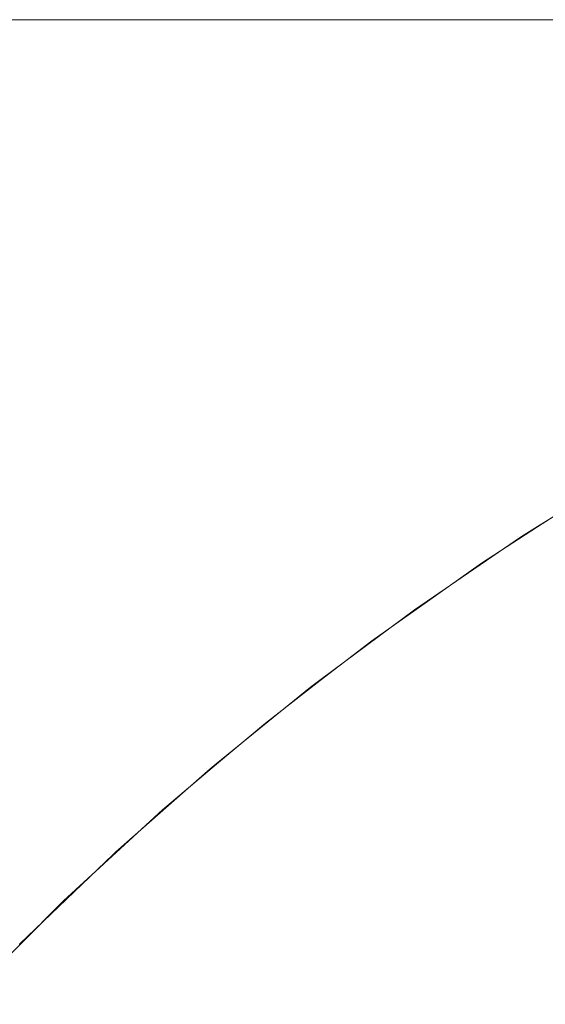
# Model space of a CAD drawing. Header units: centimetres. Extents: x -26 to 27.3, y -25.9 to -24.1.
# Tile 168 of 224: x 9.4119 to 9.4285, y -24.091 to -24.0599. Entities that reach past the tile are written whole.
import ezdxf

# ---------------------------------------------------------------- set-up
doc = ezdxf.new("R2010")
doc.units = ezdxf.units.CM
doc.header["$LTSCALE"] = 2.54
doc.layers.add('Lucido design-1', color=7, linetype='Continuous')

# ---------------------------------------------------------------- blocks, each defined once
blk = doc.blocks.new('Gruppo-7-1')
at = {"color": 7, "linetype": 'Continuous', "lineweight": 9}
for points, invisible_edges in [([(27.182518, -24.059935, 1182.325802), (27.182518, -24.059888, 1182.322727), (-25.917482, -24.059888, 1182.322727), (-25.917482, -24.059935, 1182.325802)], 8), ([(9.282518, -24.059888, 1182.122727), (-25.917482, -24.059888, 1182.322727), (27.182518, -24.059888, 1182.322727)], 9), ([(-25.917482, -24.059935, 1182.325802), (-25.917482, -24.060002, 1182.327088), (27.182518, -24.060002, 1182.327088), (27.182518, -24.059935, 1182.325802)], 10), ([(27.182518, -24.059888, 1182.322727), (9.291006, -24.059888, 1182.122547), (9.282518, -24.059888, 1182.122727)], 9), ([(9.299479, -24.059888, 1182.122007), (9.291006, -24.059888, 1182.122547), (27.182518, -24.059888, 1182.322727)], 10), ([(27.182518, -24.059888, 1182.322727), (9.307922, -24.059888, 1182.121107), (9.299479, -24.059888, 1182.122007)], 9), ([(27.182518, -24.059888, 1182.322727), (9.316318, -24.059888, 1182.11985), (9.307922, -24.059888, 1182.121107)], 9), ([(9.324654, -24.059888, 1182.118238), (9.316318, -24.059888, 1182.11985), (27.182518, -24.059888, 1182.322727)], 10), ([(27.182518, -24.059888, 1182.322727), (9.332914, -24.059888, 1182.116274), (9.324654, -24.059888, 1182.118238)], 9), ([(27.182518, -24.059888, 1182.322727), (9.341082, -24.059888, 1182.11396), (9.332914, -24.059888, 1182.116274)], 9), ([(9.349146, -24.059888, 1182.111303), (9.341082, -24.059888, 1182.11396), (27.182518, -24.059888, 1182.322727)], 10), ([(9.357089, -24.059888, 1182.108305), (9.349146, -24.059888, 1182.111303), (27.182518, -24.059888, 1182.322727)], 10), ([(27.182518, -24.059888, 1182.322727), (9.364898, -24.059888, 1182.104973), (9.357089, -24.059888, 1182.108305)], 9), ([(27.182518, -24.059888, 1182.322727), (9.372559, -24.059888, 1182.101312), (9.364898, -24.059888, 1182.104973)], 9), ([(9.380057, -24.059888, 1182.09733), (9.372559, -24.059888, 1182.101312), (27.182518, -24.059888, 1182.322727)], 10), ([(27.182518, -24.059888, 1182.322727), (9.387379, -24.059888, 1182.093033), (9.380057, -24.059888, 1182.09733)], 9), ([(9.394513, -24.059888, 1182.088429), (9.387379, -24.059888, 1182.093033), (27.182518, -24.059888, 1182.322727)], 10), ([(27.182518, -24.059888, 1182.322727), (9.401445, -24.059888, 1182.083527), (9.394513, -24.059888, 1182.088429)], 9), ([(9.408162, -24.059888, 1182.078334), (9.401445, -24.059888, 1182.083527), (27.182518, -24.059888, 1182.322727)], 10), ([(9.408162, -24.059888, 1182.078334), (9.414653, -24.059888, 1182.072862), (9.411772, -24.059983, 1182.069589), (9.405423, -24.059983, 1182.074942)], 14), ([(27.182518, -24.059888, 1182.322727), (9.414653, -24.059888, 1182.072862), (9.408162, -24.059888, 1182.078334)], 9), ([(9.414653, -24.059888, 1182.072862), (9.420906, -24.059888, 1182.067118), (9.417889, -24.059983, 1182.063971), (9.411772, -24.059983, 1182.069589)], 14), ([(9.420906, -24.059888, 1182.067118), (9.414653, -24.059888, 1182.072862), (27.182518, -24.059888, 1182.322727)], 10), ([(9.420906, -24.059888, 1182.067118), (9.426909, -24.059888, 1182.061115), (9.423762, -24.059983, 1182.058098), (9.417889, -24.059983, 1182.063971)], 14), ([(9.426909, -24.059888, 1182.061115), (9.420906, -24.059888, 1182.067118), (27.182518, -24.059888, 1182.322727)], 10), ([(9.426909, -24.059888, 1182.061115), (9.432652, -24.059888, 1182.054862), (9.42938, -24.059983, 1182.051982), (9.423762, -24.059983, 1182.058098)], 14), ([(27.182518, -24.059888, 1182.322727), (9.432652, -24.059888, 1182.054862), (9.426909, -24.059888, 1182.061115)], 9), ([(27.182518, -24.060149, 1182.329948), (27.182518, -24.060002, 1182.327088), (-25.917482, -24.060002, 1182.327088), (-25.917482, -24.060149, 1182.329948)], 10), ([(-25.917482, -24.060149, 1182.329948), (-25.917482, -24.060288, 1182.331441), (27.182518, -24.060288, 1182.331441), (27.182518, -24.060149, 1182.329948)], 10), ([(9.409042, -24.060249, 1182.066487), (9.41503, -24.060249, 1182.060987), (9.412183, -24.060686, 1182.058017), (9.406324, -24.060686, 1182.063398)], 15), ([(9.411772, -24.059983, 1182.069589), (9.417889, -24.059983, 1182.063971), (9.41503, -24.060249, 1182.060987), (9.409042, -24.060249, 1182.066487)], 15), ([(9.41503, -24.060249, 1182.060987), (9.420778, -24.060249, 1182.055239), (9.417808, -24.060686, 1182.052392), (9.412183, -24.060686, 1182.058017)], 15), ([(9.417889, -24.059983, 1182.063971), (9.423762, -24.059983, 1182.058098), (9.420778, -24.060249, 1182.055239), (9.41503, -24.060249, 1182.060987)], 15), ([(9.420778, -24.060249, 1182.055239), (9.426277, -24.060249, 1182.049251), (9.423189, -24.060686, 1182.046533), (9.417808, -24.060686, 1182.052392)], 15), ([(9.423762, -24.059983, 1182.058098), (9.42938, -24.059983, 1182.051982), (9.426277, -24.060249, 1182.049251), (9.420778, -24.060249, 1182.055239)], 15), ([(9.426277, -24.060249, 1182.049251), (9.431518, -24.060249, 1182.043036), (9.428317, -24.060686, 1182.040451), (9.423189, -24.060686, 1182.046533)], 15), ([(9.42938, -24.059983, 1182.051982), (9.434733, -24.059983, 1182.045632), (9.431518, -24.060249, 1182.043036), (9.426277, -24.060249, 1182.049251)], 15), ([(9.431518, -24.060249, 1182.043036), (9.43649, -24.060249, 1182.036604), (9.433182, -24.060686, 1182.034157), (9.428317, -24.060686, 1182.040451)], 15), ([(27.182518, -24.060535, 1182.334084), (27.182518, -24.060288, 1182.331441), (-25.917482, -24.060288, 1182.331441), (-25.917482, -24.060535, 1182.334084)], 10), ([(-25.917482, -24.060535, 1182.334084), (-25.917482, -24.060764, 1182.335777), (27.182518, -24.060764, 1182.335777), (27.182518, -24.060535, 1182.334084)], 10), ([(27.182518, -24.061093, 1182.338205), (27.182518, -24.060764, 1182.335777), (-25.917482, -24.060764, 1182.335777), (-25.917482, -24.061093, 1182.338205)], 10), ([(9.406324, -24.060686, 1182.063398), (9.412183, -24.060686, 1182.058017), (9.409353, -24.061292, 1182.055065), (9.403622, -24.061292, 1182.060328)], 15), ([(9.412183, -24.060686, 1182.058017), (9.417808, -24.060686, 1182.052392), (9.414855, -24.061292, 1182.049562), (9.409353, -24.061292, 1182.055065)], 15), ([(9.417808, -24.060686, 1182.052392), (9.423189, -24.060686, 1182.046533), (9.420119, -24.061292, 1182.043831), (9.414855, -24.061292, 1182.049562)], 15), ([(9.423189, -24.060686, 1182.046533), (9.428317, -24.060686, 1182.040451), (9.425135, -24.061292, 1182.037882), (9.420119, -24.061292, 1182.043831)], 15), ([(9.428317, -24.060686, 1182.040451), (9.433182, -24.060686, 1182.034157), (9.429894, -24.061292, 1182.031726), (9.425135, -24.061292, 1182.037882)], 15), ([(-25.917482, -24.061093, 1182.338205), (-25.917482, -24.061428, 1182.340088), (27.182518, -24.061428, 1182.340088), (27.182518, -24.061093, 1182.338205)], 10), ([(27.182518, -24.061823, 1182.342302), (27.182518, -24.061428, 1182.340088), (-25.917482, -24.061428, 1182.340088), (-25.917482, -24.061823, 1182.342302)], 10), ([(9.409353, -24.061292, 1182.055065), (9.414855, -24.061292, 1182.049562), (9.411926, -24.062065, 1182.046755), (9.406546, -24.062065, 1182.052135)], 15), ([(9.414855, -24.061292, 1182.049562), (9.420119, -24.061292, 1182.043831), (9.417074, -24.062065, 1182.041151), (9.411926, -24.062065, 1182.046755)], 15), ([(9.420119, -24.061292, 1182.043831), (9.425135, -24.061292, 1182.037882), (9.421978, -24.062065, 1182.035334), (9.417074, -24.062065, 1182.041151)], 15), ([(9.425135, -24.061292, 1182.037882), (9.429894, -24.061292, 1182.031726), (9.426632, -24.062065, 1182.029313), (9.421978, -24.062065, 1182.035334)], 15), ([(9.429894, -24.061292, 1182.031726), (9.434387, -24.061292, 1182.025373), (9.431026, -24.062065, 1182.023101), (9.426632, -24.062065, 1182.029313)], 15), ([(-25.917482, -24.061823, 1182.342302), (-25.917482, -24.06228, 1182.344366), (27.182518, -24.06228, 1182.344366), (27.182518, -24.061823, 1182.342302)], 10), ([(9.411926, -24.062065, 1182.046755), (9.417074, -24.062065, 1182.041151), (9.414057, -24.063005, 1182.038496), (9.409025, -24.063005, 1182.043974)], 15), ([(9.417074, -24.062065, 1182.041151), (9.421978, -24.062065, 1182.035334), (9.418852, -24.063005, 1182.032809), (9.414057, -24.063005, 1182.038496)], 15), ([(9.421978, -24.062065, 1182.035334), (9.426632, -24.062065, 1182.029313), (9.423401, -24.063005, 1182.026924), (9.418852, -24.063005, 1182.032809)], 15), ([(9.426632, -24.062065, 1182.029313), (9.431026, -24.062065, 1182.023101), (9.427696, -24.063005, 1182.020851), (9.423401, -24.063005, 1182.026924)], 15), ([(9.431026, -24.062065, 1182.023101), (9.435152, -24.062065, 1182.016707), (9.43173, -24.063005, 1182.014601), (9.427696, -24.063005, 1182.020851)], 15), ([(27.182518, -24.062723, 1182.346369), (27.182518, -24.06228, 1182.344366), (-25.917482, -24.06228, 1182.344366), (-25.917482, -24.062723, 1182.346369)], 10), ([(-25.917482, -24.062723, 1182.346369), (-25.917482, -24.063316, 1182.348604), (27.182518, -24.063316, 1182.348604), (27.182518, -24.062723, 1182.346369)], 10), ([(9.409025, -24.063005, 1182.043974), (9.414057, -24.063005, 1182.038496), (9.411075, -24.064108, 1182.035871), (9.406157, -24.064108, 1182.041225)], 15), ([(9.414057, -24.063005, 1182.038496), (9.418852, -24.063005, 1182.032809), (9.415761, -24.064108, 1182.030313), (9.411075, -24.064108, 1182.035871)], 15), ([(9.418852, -24.063005, 1182.032809), (9.423401, -24.063005, 1182.026924), (9.420207, -24.064108, 1182.024561), (9.415761, -24.064108, 1182.030313)], 15), ([(9.423401, -24.063005, 1182.026924), (9.427696, -24.063005, 1182.020851), (9.424405, -24.064108, 1182.018626), (9.420207, -24.064108, 1182.024561)], 15), ([(9.427696, -24.063005, 1182.020851), (9.43173, -24.063005, 1182.014601), (9.428347, -24.064108, 1182.012518), (9.424405, -24.064108, 1182.018626)], 15), ([(9.43173, -24.063005, 1182.014601), (9.435495, -24.063005, 1182.008185), (9.432026, -24.064108, 1182.006248), (9.428347, -24.064108, 1182.012518)], 15), ([(27.182518, -24.063793, 1182.350399), (27.182518, -24.063316, 1182.348604), (-25.917482, -24.063316, 1182.348604), (-25.917482, -24.063793, 1182.350399)], 10), ([(-25.917482, -24.063793, 1182.350399), (-25.917482, -24.064536, 1182.352792), (27.182518, -24.064536, 1182.352792), (27.182518, -24.063793, 1182.350399)], 10), ([(9.411075, -24.064108, 1182.035871), (9.415761, -24.064108, 1182.030313), (9.41271, -24.065374, 1182.02785), (9.408132, -24.065374, 1182.033281)], 15), ([(9.415761, -24.064108, 1182.030313), (9.420207, -24.064108, 1182.024561), (9.417055, -24.065374, 1182.02223), (9.41271, -24.065374, 1182.02785)], 15), ([(9.420207, -24.064108, 1182.024561), (9.424405, -24.064108, 1182.018626), (9.421156, -24.065374, 1182.01643), (9.417055, -24.065374, 1182.02223)], 15), ([(9.424405, -24.064108, 1182.018626), (9.428347, -24.064108, 1182.012518), (9.425008, -24.065374, 1182.010462), (9.421156, -24.065374, 1182.01643)], 15), ([(9.428347, -24.064108, 1182.012518), (9.432026, -24.064108, 1182.006248), (9.428604, -24.065374, 1182.004335), (9.425008, -24.065374, 1182.010462)], 15), ([(27.182518, -24.065031, 1182.354384), (27.182518, -24.064536, 1182.352792), (-25.917482, -24.064536, 1182.352792), (-25.917482, -24.065031, 1182.354384)], 10), ([(-25.917482, -24.065031, 1182.354384), (-25.917482, -24.065938, 1182.356922), (27.182518, -24.065938, 1182.356922), (27.182518, -24.065031, 1182.354384)], 10), ([(9.408132, -24.065374, 1182.033281), (9.41271, -24.065374, 1182.02785), (9.409706, -24.066798, 1182.025424), (9.405233, -24.066798, 1182.03073)], 15), ([(9.41271, -24.065374, 1182.02785), (9.417055, -24.065374, 1182.02223), (9.41395, -24.066798, 1182.019934), (9.409706, -24.066798, 1182.025424)], 15), ([(9.417055, -24.065374, 1182.02223), (9.421156, -24.065374, 1182.01643), (9.417957, -24.066798, 1182.014268), (9.41395, -24.066798, 1182.019934)], 15), ([(9.421156, -24.065374, 1182.01643), (9.425008, -24.065374, 1182.010462), (9.42172, -24.066798, 1182.008437), (9.417957, -24.066798, 1182.014268)], 15), ([(9.425008, -24.065374, 1182.010462), (9.428604, -24.065374, 1182.004335), (9.425232, -24.066798, 1182.002452), (9.42172, -24.066798, 1182.008437)], 15), ([(9.428604, -24.065374, 1182.004335), (9.431936, -24.065374, 1181.998062), (9.428487, -24.066798, 1181.996323), (9.425232, -24.066798, 1182.002452)], 15), ([(9.431936, -24.065374, 1181.998062), (9.434998, -24.065374, 1181.991653), (9.431479, -24.066798, 1181.990062), (9.428487, -24.066798, 1181.996323)], 15), ([(27.182518, -24.066436, 1182.358317), (27.182518, -24.065938, 1182.356922), (-25.917482, -24.065938, 1182.356922), (-25.917482, -24.066436, 1182.358317)], 10), ([(-25.917482, -24.066436, 1182.358317), (-25.917482, -24.067517, 1182.360988), (27.182518, -24.067517, 1182.360988), (27.182518, -24.066436, 1182.358317)], 10), ([(9.409706, -24.066798, 1182.025424), (9.41395, -24.066798, 1182.019934), (9.410897, -24.068378, 1182.017676), (9.406752, -24.068378, 1182.023039)], 15), ([(9.41395, -24.066798, 1182.019934), (9.417957, -24.066798, 1182.014268), (9.414811, -24.068378, 1182.012142), (9.410897, -24.068378, 1182.017676)], 15), ([(9.417957, -24.066798, 1182.014268), (9.42172, -24.066798, 1182.008437), (9.418487, -24.068378, 1182.006447), (9.414811, -24.068378, 1182.012142)], 15), ([(9.42172, -24.066798, 1182.008437), (9.425232, -24.066798, 1182.002452), (9.421918, -24.068378, 1182.0006), (9.418487, -24.068378, 1182.006447)], 15), ([(9.425232, -24.066798, 1182.002452), (9.428487, -24.066798, 1181.996323), (9.425097, -24.068378, 1181.994614), (9.421918, -24.068378, 1182.0006)], 15), ([(9.428487, -24.066798, 1181.996323), (9.431479, -24.066798, 1181.990062), (9.42802, -24.068378, 1181.988498), (9.425097, -24.068378, 1181.994614)], 15), ([(9.431479, -24.066798, 1181.990062), (9.434203, -24.066798, 1181.983679), (9.43068, -24.068378, 1181.982263), (9.42802, -24.068378, 1181.988498)], 15), ([(27.182518, -24.068005, 1182.362192), (27.182518, -24.067517, 1182.360988), (-25.917482, -24.067517, 1182.360988), (-25.917482, -24.068005, 1182.362192)], 10), ([(-25.917482, -24.068005, 1182.362192), (-25.917482, -24.069273, 1182.364982), (27.182518, -24.069273, 1182.364982), (27.182518, -24.068005, 1182.362192)], 10), ([(9.410897, -24.068378, 1182.017676), (9.414811, -24.068378, 1182.012142), (9.411725, -24.070112, 1182.010056), (9.407902, -24.070112, 1182.015461)], 15), ([(9.414811, -24.068378, 1182.012142), (9.418487, -24.068378, 1182.006447), (9.415315, -24.070112, 1182.004493), (9.411725, -24.070112, 1182.010056)], 15), ([(9.418487, -24.068378, 1182.006447), (9.421918, -24.068378, 1182.0006), (9.418665, -24.070112, 1181.998784), (9.415315, -24.070112, 1182.004493)], 15), ([(9.421918, -24.068378, 1182.0006), (9.425097, -24.068378, 1181.994614), (9.421771, -24.070112, 1181.992937), (9.418665, -24.070112, 1181.998784)], 15), ([(9.425097, -24.068378, 1181.994614), (9.42802, -24.068378, 1181.988498), (9.424625, -24.070112, 1181.986964), (9.421771, -24.070112, 1181.992937)], 15), ([(9.42802, -24.068378, 1181.988498), (9.43068, -24.068378, 1181.982263), (9.427223, -24.070112, 1181.980874), (9.424625, -24.070112, 1181.986964)], 15), ([(9.43068, -24.068378, 1181.982263), (9.433073, -24.068378, 1181.975922), (9.429561, -24.070112, 1181.974681), (9.427223, -24.070112, 1181.980874)], 15), ([(27.182518, -24.069736, 1182.366002), (27.182518, -24.069273, 1182.364982), (-25.917482, -24.069273, 1182.364982), (-25.917482, -24.069736, 1182.366002)], 10), ([(-25.917482, -24.069736, 1182.366002), (-25.917482, -24.071201, 1182.368895), (27.182518, -24.071201, 1182.368895), (27.182518, -24.069736, 1182.366002)], 10), ([(9.411725, -24.070112, 1182.010056), (9.415315, -24.070112, 1182.004493), (9.412209, -24.071996, 1182.002581), (9.408703, -24.071996, 1182.008013)], 15), ([(9.415315, -24.070112, 1182.004493), (9.418665, -24.070112, 1181.998784), (9.415481, -24.071996, 1181.997005), (9.412209, -24.071996, 1182.002581)], 15), ([(9.418665, -24.070112, 1181.998784), (9.421771, -24.070112, 1181.992937), (9.418513, -24.071996, 1181.991295), (9.415481, -24.071996, 1181.997005)], 15), ([(9.421771, -24.070112, 1181.992937), (9.424625, -24.070112, 1181.986964), (9.421301, -24.071996, 1181.985461), (9.418513, -24.071996, 1181.991295)], 15), ([(9.424625, -24.070112, 1181.986964), (9.427223, -24.070112, 1181.980874), (9.423838, -24.071996, 1181.979514), (9.421301, -24.071996, 1181.985461)], 15), ([(9.427223, -24.070112, 1181.980874), (9.429561, -24.070112, 1181.974681), (9.426121, -24.071996, 1181.973465), (9.423838, -24.071996, 1181.979514)], 15), ([(9.429561, -24.070112, 1181.974681), (9.431633, -24.070112, 1181.968393), (9.428145, -24.071996, 1181.967325), (9.426121, -24.071996, 1181.973465)], 15), ([(9.431633, -24.070112, 1181.968393), (9.433437, -24.070112, 1181.962023), (9.429907, -24.071996, 1181.961104), (9.428145, -24.071996, 1181.967325)], 15), ([(27.182518, -24.071627, 1182.369739), (27.182518, -24.071201, 1182.368895), (-25.917482, -24.071201, 1182.368895), (-25.917482, -24.071627, 1182.369739)], 10), ([(-25.917482, -24.071627, 1182.369739), (-25.917482, -24.073297, 1182.372721), (27.182518, -24.073297, 1182.372721), (27.182518, -24.071627, 1182.369739)], 10), ([(9.408703, -24.071996, 1182.008013), (9.412209, -24.071996, 1182.002581), (9.409174, -24.074026, 1182.000712), (9.40575, -24.074026, 1182.006017)], 15), ([(9.412209, -24.071996, 1182.002581), (9.415481, -24.071996, 1181.997005), (9.412369, -24.074026, 1181.995266), (9.409174, -24.074026, 1182.000712)], 15), ([(9.415481, -24.071996, 1181.997005), (9.418513, -24.071996, 1181.991295), (9.415331, -24.074026, 1181.98969), (9.412369, -24.074026, 1181.995266)], 15), ([(9.418513, -24.071996, 1181.991295), (9.421301, -24.071996, 1181.985461), (9.418053, -24.074026, 1181.983993), (9.415331, -24.074026, 1181.98969)], 15), ([(9.421301, -24.071996, 1181.985461), (9.423838, -24.071996, 1181.979514), (9.420531, -24.074026, 1181.978185), (9.418053, -24.074026, 1181.983993)], 15), ([(9.423838, -24.071996, 1181.979514), (9.426121, -24.071996, 1181.973465), (9.422761, -24.074026, 1181.972278), (9.420531, -24.074026, 1181.978185)], 15), ([(9.426121, -24.071996, 1181.973465), (9.428145, -24.071996, 1181.967325), (9.424737, -24.074026, 1181.966281), (9.422761, -24.074026, 1181.972278)], 15), ([(9.428145, -24.071996, 1181.967325), (9.429907, -24.071996, 1181.961104), (9.426458, -24.074026, 1181.960206), (9.424737, -24.074026, 1181.966281)], 15), ([(9.429907, -24.071996, 1181.961104), (9.431403, -24.071996, 1181.954814), (9.427919, -24.074026, 1181.954063), (9.426458, -24.074026, 1181.960206)], 15), ([(9.431403, -24.071996, 1181.954814), (9.43263, -24.071996, 1181.948466), (9.429117, -24.074026, 1181.947864), (9.427919, -24.074026, 1181.954063)], 15), ([(27.182518, -24.073675, 1182.373397), (27.182518, -24.073297, 1182.372721), (-25.917482, -24.073297, 1182.372721), (-25.917482, -24.073675, 1182.373397)], 10), ([(-25.917482, -24.073675, 1182.373397), (-25.917482, -24.075558, 1182.376451), (27.182518, -24.075558, 1182.376451), (27.182518, -24.073675, 1182.373397)], 10), ([(9.409174, -24.074026, 1182.000712), (9.412369, -24.074026, 1181.995266), (9.409336, -24.076198, 1181.993572), (9.406215, -24.076198, 1181.99889)], 15), ([(9.412369, -24.074026, 1181.995266), (9.415331, -24.074026, 1181.98969), (9.412228, -24.076198, 1181.988126), (9.409336, -24.076198, 1181.993572)], 15), ([(9.415331, -24.074026, 1181.98969), (9.418053, -24.074026, 1181.983993), (9.414887, -24.076198, 1181.982562), (9.412228, -24.076198, 1181.988126)], 15), ([(9.418053, -24.074026, 1181.983993), (9.420531, -24.074026, 1181.978185), (9.417307, -24.076198, 1181.97689), (9.414887, -24.076198, 1181.982562)], 15), ([(9.420531, -24.074026, 1181.978185), (9.422761, -24.074026, 1181.972278), (9.419484, -24.076198, 1181.97112), (9.417307, -24.076198, 1181.97689)], 15), ([(9.422761, -24.074026, 1181.972278), (9.424737, -24.074026, 1181.966281), (9.421415, -24.076198, 1181.965264), (9.419484, -24.076198, 1181.97112)], 15), ([(9.424737, -24.074026, 1181.966281), (9.426458, -24.074026, 1181.960206), (9.423095, -24.076198, 1181.95933), (9.421415, -24.076198, 1181.965264)], 15), ([(9.426458, -24.074026, 1181.960206), (9.427919, -24.074026, 1181.954063), (9.424522, -24.076198, 1181.953331), (9.423095, -24.076198, 1181.95933)], 15), ([(9.427919, -24.074026, 1181.954063), (9.429117, -24.074026, 1181.947864), (9.425693, -24.076198, 1181.947277), (9.424522, -24.076198, 1181.953331)], 15), ([(9.429117, -24.074026, 1181.947864), (9.430052, -24.074026, 1181.94162), (9.426605, -24.076198, 1181.941178), (9.425693, -24.076198, 1181.947277)], 15), ([(9.430052, -24.074026, 1181.94162), (9.430721, -24.074026, 1181.935341), (9.427259, -24.076198, 1181.935046), (9.426605, -24.076198, 1181.941178)], 15), ([(9.430721, -24.074026, 1181.935341), (9.431123, -24.074026, 1181.92904), (9.427651, -24.076198, 1181.928892), (9.427259, -24.076198, 1181.935046)], 15), ([(9.427651, -24.076198, 1181.928892), (9.431123, -24.074026, 1181.92904), (9.431257, -24.074026, 1181.922727), (9.428281, -24.075886, 1181.922727)], 11), ([(9.428281, -24.075886, 1181.922727), (9.431257, -24.074026, 1181.922727), (9.430087, -24.074735, 1181.722727)], 10), ([(9.428288, -24.075896, 1181.722727), (9.430087, -24.074735, 1181.722727), (9.430137, -24.074816, 1181.718367), (9.426574, -24.077116, 1181.718367)], 14), ([(9.426574, -24.077116, 1181.718367), (9.430137, -24.074816, 1181.718367), (9.430277, -24.075043, 1181.714235), (9.426723, -24.077336, 1181.714235)], 15), ([(9.430087, -24.074735, 1181.722727), (9.428288, -24.075896, 1181.722727), (9.428281, -24.075886, 1181.922727)], 10), ([(9.426723, -24.077336, 1181.714235), (9.430277, -24.075043, 1181.714235), (9.430506, -24.075414, 1181.71012), (9.426967, -24.077698, 1181.71012)], 15), ([(9.426967, -24.077698, 1181.71012), (9.430506, -24.075414, 1181.71012), (9.430823, -24.07593, 1181.706031), (9.427306, -24.0782, 1181.706031)], 15), ([(27.182518, -24.075877, 1182.376969), (27.182518, -24.075558, 1182.376451), (-25.917482, -24.075558, 1182.376451), (-25.917482, -24.075877, 1182.376969)], 10), ([(-25.917482, -24.075877, 1182.376969), (-25.917482, -24.07798, 1182.38008), (27.182518, -24.07798, 1182.38008), (27.182518, -24.075877, 1182.376969)], 10), ([(9.427782, -24.076198, 1181.922727), (9.428281, -24.075886, 1181.922727), (9.428288, -24.075896, 1181.722727), (9.42652, -24.077037, 1181.722727)], 10), ([(9.426574, -24.077116, 1181.718367), (9.42652, -24.077037, 1181.722727), (9.428288, -24.075896, 1181.722727)], 9), ([(9.427306, -24.0782, 1181.706031), (9.430823, -24.07593, 1181.706031), (9.431229, -24.076589, 1181.701974), (9.42774, -24.078841, 1181.701974)], 15), ([(9.428281, -24.075886, 1181.922727), (9.427782, -24.076198, 1181.922727), (9.427651, -24.076198, 1181.928892)], 10), ([(9.409336, -24.076198, 1181.993572), (9.412228, -24.076198, 1181.988126), (9.40921, -24.078509, 1181.986604), (9.406385, -24.078509, 1181.991923)], 15), ([(9.412228, -24.076198, 1181.988126), (9.414887, -24.076198, 1181.982562), (9.411807, -24.078509, 1181.981169), (9.40921, -24.078509, 1181.986604)], 15), ([(9.414887, -24.076198, 1181.982562), (9.417307, -24.076198, 1181.97689), (9.414171, -24.078509, 1181.97563), (9.411807, -24.078509, 1181.981169)], 15), ([(9.417307, -24.076198, 1181.97689), (9.419484, -24.076198, 1181.97112), (9.416297, -24.078509, 1181.969994), (9.414171, -24.078509, 1181.97563)], 15), ([(9.419484, -24.076198, 1181.97112), (9.421415, -24.076198, 1181.965264), (9.418183, -24.078509, 1181.964274), (9.416297, -24.078509, 1181.969994)], 15), ([(9.421415, -24.076198, 1181.965264), (9.423095, -24.076198, 1181.95933), (9.419824, -24.078509, 1181.958479), (9.418183, -24.078509, 1181.964274)], 15), ([(9.423095, -24.076198, 1181.95933), (9.424522, -24.076198, 1181.953331), (9.421217, -24.078509, 1181.952619), (9.419824, -24.078509, 1181.958479)], 15), ([(9.424522, -24.076198, 1181.953331), (9.425693, -24.076198, 1181.947277), (9.422361, -24.078509, 1181.946706), (9.421217, -24.078509, 1181.952619)], 15), ([(9.425693, -24.076198, 1181.947277), (9.426605, -24.076198, 1181.941178), (9.423253, -24.078509, 1181.940749), (9.422361, -24.078509, 1181.946706)], 15), ([(9.426605, -24.076198, 1181.941178), (9.427259, -24.076198, 1181.935046), (9.423891, -24.078509, 1181.93476), (9.423253, -24.078509, 1181.940749)], 15), ([(9.427259, -24.076198, 1181.935046), (9.427651, -24.076198, 1181.928892), (9.424274, -24.078509, 1181.928749), (9.423891, -24.078509, 1181.93476)], 15), ([(9.424274, -24.078509, 1181.928749), (9.427651, -24.076198, 1181.928892), (9.427782, -24.076198, 1181.922727), (9.424801, -24.078236, 1181.922727)], 11), ([(9.424801, -24.078236, 1181.922727), (9.427782, -24.076198, 1181.922727), (9.42652, -24.077037, 1181.722727)], 10), ([(9.42774, -24.078841, 1181.701974), (9.431229, -24.076589, 1181.701974), (9.431721, -24.077389, 1181.697955), (9.428266, -24.079619, 1181.697955)], 15), ([(9.42652, -24.077037, 1181.722727), (9.424809, -24.078248, 1181.722727), (9.424801, -24.078236, 1181.922727)], 10), ([(9.424809, -24.078248, 1181.722727), (9.42652, -24.077037, 1181.722727), (9.426574, -24.077116, 1181.718367)], 10), ([(9.426574, -24.077116, 1181.718367), (9.423111, -24.079565, 1181.718367), (9.423055, -24.079488, 1181.722727), (9.424809, -24.078248, 1181.722727)], 11), ([(9.423111, -24.079565, 1181.718367), (9.426574, -24.077116, 1181.718367), (9.426723, -24.077336, 1181.714235), (9.423269, -24.079779, 1181.714235)], 15), ([(9.423269, -24.079779, 1181.714235), (9.426723, -24.077336, 1181.714235), (9.426967, -24.077698, 1181.71012), (9.423529, -24.08013, 1181.71012)], 15), ([(9.428266, -24.079619, 1181.697955), (9.431721, -24.077389, 1181.697955), (9.4323, -24.078329, 1181.693983), (9.428884, -24.080534, 1181.693983)], 15), ([(27.182518, -24.078229, 1182.380449), (27.182518, -24.07798, 1182.38008), (-25.917482, -24.07798, 1182.38008), (-25.917482, -24.078229, 1182.380449)], 10), ([(9.423529, -24.08013, 1181.71012), (9.426967, -24.077698, 1181.71012), (9.427306, -24.0782, 1181.706031), (9.423889, -24.080617, 1181.706031)], 15), ([(-25.917482, -24.078229, 1182.380449), (-25.917482, -24.080557, 1182.3836), (27.182518, -24.080557, 1182.3836), (27.182518, -24.078229, 1182.380449)], 10), ([(9.424402, -24.078509, 1181.922727), (9.424801, -24.078236, 1181.922727), (9.424809, -24.078248, 1181.722727), (9.423055, -24.079488, 1181.722727)], 10), ([(9.423889, -24.080617, 1181.706031), (9.427306, -24.0782, 1181.706031), (9.42774, -24.078841, 1181.701974), (9.424349, -24.081239, 1181.701974)], 15), ([(9.424801, -24.078236, 1181.922727), (9.424402, -24.078509, 1181.922727), (9.424274, -24.078509, 1181.928749)], 10), ([(9.411807, -24.078509, 1181.981169), (9.414171, -24.078509, 1181.97563), (9.411127, -24.080954, 1181.974407), (9.408818, -24.080954, 1181.979818)], 15), ([(9.414171, -24.078509, 1181.97563), (9.416297, -24.078509, 1181.969994), (9.413205, -24.080954, 1181.968902), (9.411127, -24.080954, 1181.974407)], 15), ([(9.416297, -24.078509, 1181.969994), (9.418183, -24.078509, 1181.964274), (9.415047, -24.080954, 1181.963314), (9.413205, -24.080954, 1181.968902)], 15), ([(9.418183, -24.078509, 1181.964274), (9.419824, -24.078509, 1181.958479), (9.41665, -24.080954, 1181.957652), (9.415047, -24.080954, 1181.963314)], 15), ([(9.419824, -24.078509, 1181.958479), (9.421217, -24.078509, 1181.952619), (9.418011, -24.080954, 1181.951928), (9.41665, -24.080954, 1181.957652)], 15), ([(9.421217, -24.078509, 1181.952619), (9.422361, -24.078509, 1181.946706), (9.419129, -24.080954, 1181.946151), (9.418011, -24.080954, 1181.951928)], 15), ([(9.422361, -24.078509, 1181.946706), (9.423253, -24.078509, 1181.940749), (9.42, -24.080954, 1181.940332), (9.419129, -24.080954, 1181.946151)], 15), ([(9.423253, -24.078509, 1181.940749), (9.423891, -24.078509, 1181.93476), (9.420623, -24.080954, 1181.934482), (9.42, -24.080954, 1181.940332)], 15), ([(9.423891, -24.078509, 1181.93476), (9.424274, -24.078509, 1181.928749), (9.420997, -24.080954, 1181.92861), (9.420623, -24.080954, 1181.934482)], 15), ([(9.420997, -24.080954, 1181.92861), (9.424274, -24.078509, 1181.928749), (9.424402, -24.078509, 1181.922727), (9.421418, -24.080733, 1181.922727)], 11), ([(9.421418, -24.080733, 1181.922727), (9.424402, -24.078509, 1181.922727), (9.423055, -24.079488, 1181.722727)], 10), ([(9.424349, -24.081239, 1181.701974), (9.42774, -24.078841, 1181.701974), (9.428266, -24.079619, 1181.697955), (9.424908, -24.081994, 1181.697955)], 15), ([(9.423055, -24.079488, 1181.722727), (9.421428, -24.080746, 1181.722727), (9.421418, -24.080733, 1181.922727)], 10), ([(9.421428, -24.080746, 1181.722727), (9.423055, -24.079488, 1181.722727), (9.423111, -24.079565, 1181.718367)], 10), ([(9.423111, -24.079565, 1181.718367), (9.419756, -24.082158, 1181.718367), (9.419696, -24.082084, 1181.722727), (9.421428, -24.080746, 1181.722727)], 11), ([(9.419756, -24.082158, 1181.718367), (9.423111, -24.079565, 1181.718367), (9.423269, -24.079779, 1181.714235), (9.419923, -24.082365, 1181.714235)], 15), ([(9.419923, -24.082365, 1181.714235), (9.423269, -24.079779, 1181.714235), (9.423529, -24.08013, 1181.71012), (9.420197, -24.082705, 1181.71012)], 15), ([(9.424908, -24.081994, 1181.697955), (9.428266, -24.079619, 1181.697955), (9.428884, -24.080534, 1181.693983), (9.425564, -24.082881, 1181.693983)], 15), ([(9.420197, -24.082705, 1181.71012), (9.423529, -24.08013, 1181.71012), (9.423889, -24.080617, 1181.706031), (9.420578, -24.083176, 1181.706031)], 15), ([(27.182518, -24.080728, 1182.383831), (27.182518, -24.080557, 1182.3836), (-25.917482, -24.080557, 1182.3836), (-25.917482, -24.080728, 1182.383831)], 10), ([(-25.917482, -24.080728, 1182.383831), (-25.917482, -24.083286, 1182.387004), (27.182518, -24.083286, 1182.387004), (27.182518, -24.080728, 1182.383831)], 10), ([(9.421122, -24.080954, 1181.922727), (9.421418, -24.080733, 1181.922727), (9.421428, -24.080746, 1181.722727), (9.419696, -24.082084, 1181.722727)], 10), ([(9.420578, -24.083176, 1181.706031), (9.423889, -24.080617, 1181.706031), (9.424349, -24.081239, 1181.701974), (9.421064, -24.083778, 1181.701974)], 15), ([(9.421418, -24.080733, 1181.922727), (9.421122, -24.080954, 1181.922727), (9.420997, -24.080954, 1181.92861)], 10), ([(9.425564, -24.082881, 1181.693983), (9.428884, -24.080534, 1181.693983), (9.429592, -24.081582, 1181.690062), (9.426316, -24.083899, 1181.690062)], 15), ([(9.411127, -24.080954, 1181.974407), (9.413205, -24.080954, 1181.968902), (9.410212, -24.083529, 1181.967844), (9.408182, -24.083529, 1181.973223)], 15), ([(9.413205, -24.080954, 1181.968902), (9.415047, -24.080954, 1181.963314), (9.412012, -24.083529, 1181.962384), (9.410212, -24.083529, 1181.967844)], 15), ([(9.415047, -24.080954, 1181.963314), (9.41665, -24.080954, 1181.957652), (9.413578, -24.083529, 1181.956853), (9.412012, -24.083529, 1181.962384)], 15), ([(9.41665, -24.080954, 1181.957652), (9.418011, -24.080954, 1181.951928), (9.414909, -24.083529, 1181.951259), (9.413578, -24.083529, 1181.956853)], 15), ([(9.418011, -24.080954, 1181.951928), (9.419129, -24.080954, 1181.946151), (9.416, -24.083529, 1181.945615), (9.414909, -24.083529, 1181.951259)], 15), ([(9.419129, -24.080954, 1181.946151), (9.42, -24.080954, 1181.940332), (9.416851, -24.083529, 1181.939929), (9.416, -24.083529, 1181.945615)], 15), ([(9.42, -24.080954, 1181.940332), (9.420623, -24.080954, 1181.934482), (9.41746, -24.083529, 1181.934212), (9.416851, -24.083529, 1181.939929)], 15), ([(9.420623, -24.080954, 1181.934482), (9.420997, -24.080954, 1181.92861), (9.417826, -24.083529, 1181.928475), (9.41746, -24.083529, 1181.934212)], 15), ([(9.417826, -24.083529, 1181.928475), (9.420997, -24.080954, 1181.92861), (9.421122, -24.080954, 1181.922727), (9.41814, -24.083373, 1181.922727)], 11), ([(9.41814, -24.083373, 1181.922727), (9.421122, -24.080954, 1181.922727), (9.419696, -24.082084, 1181.722727)], 10), ([(9.421064, -24.083778, 1181.701974), (9.424349, -24.081239, 1181.701974), (9.424908, -24.081994, 1181.697955), (9.421654, -24.084509, 1181.697955)], 15), ([(9.426316, -24.083899, 1181.690062), (9.429592, -24.081582, 1181.690062), (9.43039, -24.082762, 1181.6862), (9.427163, -24.085044, 1181.6862)], 15), ([(9.421654, -24.084509, 1181.697955), (9.424908, -24.081994, 1181.697955), (9.425564, -24.082881, 1181.693983), (9.422347, -24.085368, 1181.693983)], 15), ([(9.419756, -24.082158, 1181.718367), (9.416513, -24.084892, 1181.718367), (9.41645, -24.084821, 1181.722727), (9.418152, -24.083386, 1181.722727)], 11), ([(9.416513, -24.084892, 1181.718367), (9.419756, -24.082158, 1181.718367), (9.419923, -24.082365, 1181.714235), (9.416689, -24.085092, 1181.714235)], 15), ([(9.419696, -24.082084, 1181.722727), (9.418152, -24.083386, 1181.722727), (9.41814, -24.083373, 1181.922727)], 10), ([(9.418152, -24.083386, 1181.722727), (9.419696, -24.082084, 1181.722727), (9.419756, -24.082158, 1181.718367)], 10), ([(9.416689, -24.085092, 1181.714235), (9.419923, -24.082365, 1181.714235), (9.420197, -24.082705, 1181.71012), (9.416978, -24.08542, 1181.71012)], 15), ([(9.416978, -24.08542, 1181.71012), (9.420197, -24.082705, 1181.71012), (9.420578, -24.083176, 1181.706031), (9.417378, -24.085874, 1181.706031)], 15), ([(9.422347, -24.085368, 1181.693983), (9.425564, -24.082881, 1181.693983), (9.426316, -24.083899, 1181.690062), (9.423142, -24.086352, 1181.690062)], 15), ([(9.427163, -24.085044, 1181.6862), (9.43039, -24.082762, 1181.6862), (9.431275, -24.084071, 1181.682403), (9.428103, -24.086315, 1181.682403)], 15), ([(9.417378, -24.085874, 1181.706031), (9.420578, -24.083176, 1181.706031), (9.421064, -24.083778, 1181.701974), (9.417889, -24.086455, 1181.701974)], 15), ([(27.182518, -24.083369, 1182.387108), (27.182518, -24.083286, 1182.387004), (-25.917482, -24.083286, 1182.387004), (-25.917482, -24.083369, 1182.387108)], 10), ([(27.182518, -24.086149, 1182.390274), (27.182518, -24.083369, 1182.387108), (-25.917482, -24.083369, 1182.387108), (-25.917482, -24.086149, 1182.390274)], 10), ([(9.410212, -24.083529, 1181.967844), (9.412012, -24.083529, 1181.962384), (9.409083, -24.086228, 1181.961487), (9.407324, -24.086228, 1181.966824)], 15), ([(9.412012, -24.083529, 1181.962384), (9.413578, -24.083529, 1181.956853), (9.410614, -24.086228, 1181.956081), (9.409083, -24.086228, 1181.961487)], 15), ([(9.413578, -24.083529, 1181.956853), (9.414909, -24.083529, 1181.951259), (9.411914, -24.086228, 1181.950614), (9.410614, -24.086228, 1181.956081)], 15), ([(9.414909, -24.083529, 1181.951259), (9.416, -24.083529, 1181.945615), (9.412981, -24.086228, 1181.945097), (9.411914, -24.086228, 1181.950614)], 15), ([(9.416, -24.083529, 1181.945615), (9.416851, -24.083529, 1181.939929), (9.413813, -24.086228, 1181.93954), (9.412981, -24.086228, 1181.945097)], 15), ([(9.416851, -24.083529, 1181.939929), (9.41746, -24.083529, 1181.934212), (9.414408, -24.086228, 1181.933953), (9.413813, -24.086228, 1181.93954)], 15), ([(9.41746, -24.083529, 1181.934212), (9.417826, -24.083529, 1181.928475), (9.414766, -24.086228, 1181.928345), (9.414408, -24.086228, 1181.933953)], 15), ([(9.414766, -24.086228, 1181.928345), (9.417826, -24.083529, 1181.928475), (9.417948, -24.083529, 1181.922727), (9.414973, -24.086151, 1181.922727)], 11), ([(9.414973, -24.086151, 1181.922727), (9.417948, -24.083529, 1181.922727), (9.41645, -24.084821, 1181.722727)], 10), ([(9.417948, -24.083529, 1181.922727), (9.41814, -24.083373, 1181.922727), (9.418152, -24.083386, 1181.722727), (9.41645, -24.084821, 1181.722727)], 10), ([(9.41814, -24.083373, 1181.922727), (9.417948, -24.083529, 1181.922727), (9.417826, -24.083529, 1181.928475)], 10), ([(9.417889, -24.086455, 1181.701974), (9.421064, -24.083778, 1181.701974), (9.421654, -24.084509, 1181.697955), (9.41851, -24.08716, 1181.697955)], 15), ([(9.423142, -24.086352, 1181.690062), (9.426316, -24.083899, 1181.690062), (9.427163, -24.085044, 1181.6862), (9.424037, -24.087461, 1181.6862)], 15), ([(9.428103, -24.086315, 1181.682403), (9.431275, -24.084071, 1181.682403), (9.432246, -24.085508, 1181.678678), (9.429134, -24.087709, 1181.678678)], 15), ([(9.41851, -24.08716, 1181.697955), (9.421654, -24.084509, 1181.697955), (9.422347, -24.085368, 1181.693983), (9.419239, -24.087989, 1181.693983)], 15), ([(9.41645, -24.084821, 1181.722727), (9.414986, -24.086166, 1181.722727), (9.414973, -24.086151, 1181.922727)], 10), ([(9.414986, -24.086166, 1181.722727), (9.41645, -24.084821, 1181.722727), (9.416513, -24.084892, 1181.718367)], 10), ([(9.416513, -24.084892, 1181.718367), (9.41339, -24.087761, 1181.718367), (9.413324, -24.087692, 1181.722727), (9.414986, -24.086166, 1181.722727)], 11), ([(9.41339, -24.087761, 1181.718367), (9.416513, -24.084892, 1181.718367), (9.416689, -24.085092, 1181.714235), (9.413574, -24.087953, 1181.714235)], 15), ([(9.413574, -24.087953, 1181.714235), (9.416689, -24.085092, 1181.714235), (9.416978, -24.08542, 1181.71012), (9.413876, -24.088268, 1181.71012)], 15), ([(9.424037, -24.087461, 1181.6862), (9.427163, -24.085044, 1181.6862), (9.428103, -24.086315, 1181.682403), (9.42503, -24.08869, 1181.682403)], 15), ([(9.413876, -24.088268, 1181.71012), (9.416978, -24.08542, 1181.71012), (9.417378, -24.085874, 1181.706031), (9.414295, -24.088706, 1181.706031)], 15), ([(9.419239, -24.087989, 1181.693983), (9.422347, -24.085368, 1181.693983), (9.423142, -24.086352, 1181.690062), (9.420075, -24.088939, 1181.690062)], 15), ([(9.414295, -24.088706, 1181.706031), (9.417378, -24.085874, 1181.706031), (9.417889, -24.086455, 1181.701974), (9.414831, -24.089264, 1181.701974)], 15), ([(-25.917482, -24.086149, 1182.390274), (-25.917482, -24.086161, 1182.390286), (27.182518, -24.086161, 1182.390286), (27.182518, -24.086149, 1182.390274)], 10), ([(27.182518, -24.089063, 1182.393323), (27.182518, -24.086161, 1182.390286), (-25.917482, -24.086161, 1182.390286), (-25.917482, -24.089063, 1182.393323)], 10), ([(9.411914, -24.086228, 1181.950614), (9.412981, -24.086228, 1181.945097), (9.410075, -24.089048, 1181.944599), (9.409032, -24.089048, 1181.949993)], 15), ([(9.412981, -24.086228, 1181.945097), (9.413813, -24.086228, 1181.93954), (9.410889, -24.089048, 1181.939166), (9.410075, -24.089048, 1181.944599)], 15), ([(9.413813, -24.086228, 1181.93954), (9.414408, -24.086228, 1181.933953), (9.411471, -24.089048, 1181.933703), (9.410889, -24.089048, 1181.939166)], 15), ([(9.414408, -24.086228, 1181.933953), (9.414766, -24.086228, 1181.928345), (9.41182, -24.089048, 1181.92822), (9.411471, -24.089048, 1181.933703)], 15), ([(9.414766, -24.086228, 1181.928345), (9.414885, -24.086228, 1181.922727), (9.411937, -24.089048, 1181.922727), (9.41182, -24.089048, 1181.92822)], 13), ([(9.413324, -24.087692, 1181.722727), (9.411937, -24.089048, 1181.922727), (9.414885, -24.086228, 1181.922727)], 9), ([(9.414885, -24.086228, 1181.922727), (9.414986, -24.086166, 1181.722727), (9.413324, -24.087692, 1181.722727)], 9), ([(9.414973, -24.086151, 1181.922727), (9.414885, -24.086228, 1181.922727), (9.414766, -24.086228, 1181.928345)], 10), ([(9.414885, -24.086228, 1181.922727), (9.414973, -24.086151, 1181.922727), (9.414986, -24.086166, 1181.722727)], 10), ([(9.420075, -24.088939, 1181.690062), (9.423142, -24.086352, 1181.690062), (9.424037, -24.087461, 1181.6862), (9.421016, -24.090008, 1181.6862)], 15), ([(9.42503, -24.08869, 1181.682403), (9.428103, -24.086315, 1181.682403), (9.429134, -24.087709, 1181.678678), (9.426119, -24.090039, 1181.678678)], 15), ([(9.414831, -24.089264, 1181.701974), (9.417889, -24.086455, 1181.701974), (9.41851, -24.08716, 1181.697955), (9.415481, -24.089943, 1181.697955)], 15), ([(9.415481, -24.089943, 1181.697955), (9.41851, -24.08716, 1181.697955), (9.419239, -24.087989, 1181.693983), (9.416244, -24.090739, 1181.693983)], 15), ([(9.421016, -24.090008, 1181.6862), (9.424037, -24.087461, 1181.6862), (9.42503, -24.08869, 1181.682403), (9.42206, -24.091194, 1181.682403)], 15), ([(9.41339, -24.087761, 1181.718367), (9.410391, -24.09076, 1181.718367), (9.410322, -24.090694, 1181.722727), (9.411938, -24.089079, 1181.722727)], 11), ([(9.410391, -24.09076, 1181.718367), (9.41339, -24.087761, 1181.718367), (9.413574, -24.087953, 1181.714235), (9.410583, -24.090944, 1181.714235)], 15), ([(9.413324, -24.087692, 1181.722727), (9.411938, -24.089079, 1181.722727), (9.411922, -24.089063, 1181.922727), (9.411937, -24.089048, 1181.922727)], 10), ([(9.411938, -24.089079, 1181.722727), (9.413324, -24.087692, 1181.722727), (9.41339, -24.087761, 1181.718367)], 10), ([(9.426119, -24.090039, 1181.678678), (9.429134, -24.087709, 1181.678678), (9.430254, -24.089223, 1181.67503), (9.427302, -24.091505, 1181.67503)], 15), ([(9.410583, -24.090944, 1181.714235), (9.413574, -24.087953, 1181.714235), (9.413876, -24.088268, 1181.71012), (9.410898, -24.091246, 1181.71012)], 15), ([(9.416244, -24.090739, 1181.693983), (9.419239, -24.087989, 1181.693983), (9.420075, -24.088939, 1181.690062), (9.41712, -24.091653, 1181.690062)], 15), ([(9.410898, -24.091246, 1181.71012), (9.413876, -24.088268, 1181.71012), (9.414295, -24.088706, 1181.706031), (9.411336, -24.091665, 1181.706031)], 15), ([(9.411336, -24.091665, 1181.706031), (9.414295, -24.088706, 1181.706031), (9.414831, -24.089264, 1181.701974), (9.411894, -24.092201, 1181.701974)], 15), ([(9.42206, -24.091194, 1181.682403), (9.42503, -24.08869, 1181.682403), (9.426119, -24.090039, 1181.678678), (9.423205, -24.092496, 1181.678678)], 15), ([(-25.917482, -24.089063, 1182.393323), (-25.917482, -24.08918, 1182.393435), (27.182518, -24.08918, 1182.393435), (27.182518, -24.089063, 1182.393323)], 10), ([(9.411922, -24.089063, 1181.922727), (9.411938, -24.089079, 1181.722727), (9.410322, -24.090694, 1181.722727)], 9), ([(9.41712, -24.091653, 1181.690062), (9.420075, -24.088939, 1181.690062), (9.421016, -24.090008, 1181.6862), (9.418105, -24.092681, 1181.6862)], 15), ([(27.182518, -24.092106, 1182.39625), (27.182518, -24.08918, 1182.393435), (-25.917482, -24.08918, 1182.393435), (-25.917482, -24.092106, 1182.39625)], 10), ([(9.411894, -24.092201, 1181.701974), (9.414831, -24.089264, 1181.701974), (9.415481, -24.089943, 1181.697955), (9.412572, -24.092851, 1181.697955)], 15), ([(9.427302, -24.091505, 1181.67503), (9.430254, -24.089223, 1181.67503), (9.431461, -24.090855, 1181.671466), (9.428578, -24.093084, 1181.671466)], 15), ([(9.412572, -24.092851, 1181.697955), (9.415481, -24.089943, 1181.697955), (9.416244, -24.090739, 1181.693983), (9.413369, -24.093614, 1181.693983)], 15), ([(9.418105, -24.092681, 1181.6862), (9.421016, -24.090008, 1181.6862), (9.42206, -24.091194, 1181.682403), (9.419199, -24.093822, 1181.682403)], 15), ([(9.423205, -24.092496, 1181.678678), (9.426119, -24.090039, 1181.678678), (9.427302, -24.091505, 1181.67503), (9.42445, -24.09391, 1181.67503)], 15), ([(9.413369, -24.093614, 1181.693983), (9.416244, -24.090739, 1181.693983), (9.41712, -24.091653, 1181.690062), (9.414283, -24.09449, 1181.690062)], 15)]:
    blk.add_3dface(points, dxfattribs=dict(at, invisible_edges=invisible_edges))

msp = doc.modelspace()

# ---------------------------------------------------------------- block references
at = {"layer": 'Lucido design-1', "color": 7}
msp.add_blockref('Gruppo-7-1', (0, 0), dxfattribs=at)

doc.saveas('drawing.dxf')
